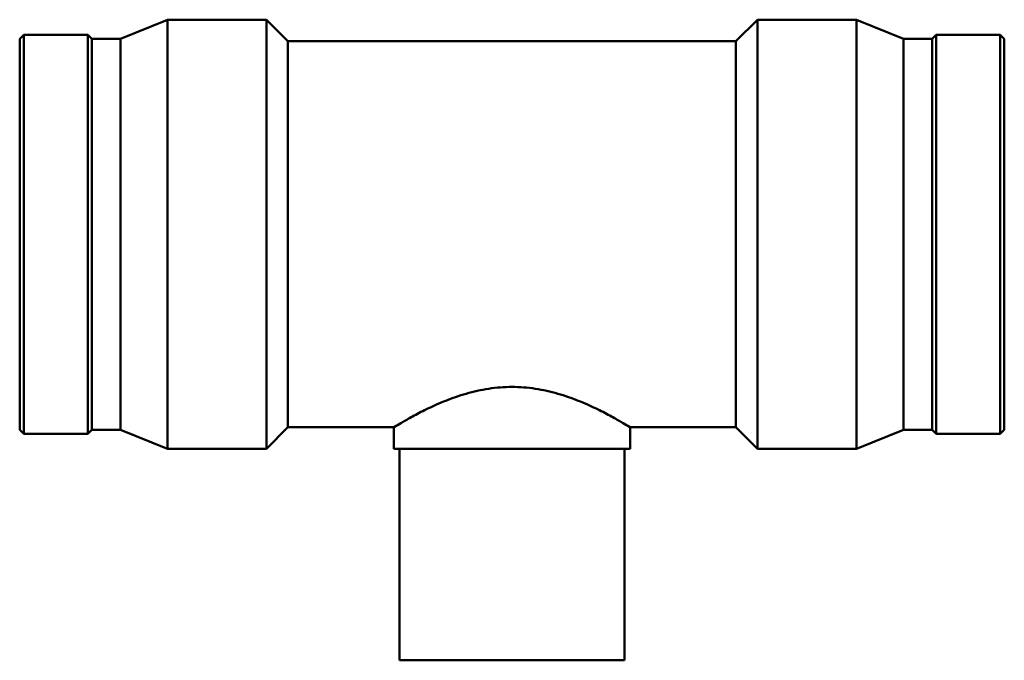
# Model space of a CAD drawing. Header units: millimetres. Extents: x -254 to 1550, y -306 to 2030.
# Tile 2 of 6: x 409 to 737, y -306 to -93. Entities that reach past the tile are written whole.
import ezdxf

# ---------------------------------------------------------------- set-up
doc = ezdxf.new("R2010")
doc.units = ezdxf.units.MM
doc.layers.add('Visible (ANSI)', color=7, linetype='Continuous', lineweight=50)

msp = doc.modelspace()

# ---------------------------------------------------------------- linework, layer by layer
at = {"layer": 'Visible (ANSI)'}
for p, q in [((442.6312186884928, -99.05611234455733), (458.2312186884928, -92.72121234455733)), ((458.2312186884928, -235.7212123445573), (458.2312186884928, -92.72121234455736)), ((458.2312186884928, -92.72121234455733), (491.2612186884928, -92.72121234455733)), ((491.2612186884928, -235.7212123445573), (491.2612186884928, -92.72121234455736)), ((498.4112186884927, -99.87121234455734), (491.2612186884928, -92.72121234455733)), ((647.6512186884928, -99.8712123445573), (654.8012186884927, -92.72121234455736)), ((654.8012186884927, -235.7212123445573), (654.8012186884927, -92.72121234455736)), ((654.8012186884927, -92.72121234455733), (687.8312186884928, -92.72121234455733)), ((687.8312186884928, -235.7212123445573), (687.8312186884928, -92.72121234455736)), ((703.4312186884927, -99.05611234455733), (687.8312186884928, -92.72121234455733)), ((409.0312186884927, -99.05611234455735), (410.3611186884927, -97.7262123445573)), ((410.3611186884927, -230.7162123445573), (410.3611186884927, -97.72621234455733)), ((410.3611186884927, -97.72621234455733), (431.7013186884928, -97.72621234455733)), ((431.7013186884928, -230.7162123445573), (431.7013186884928, -97.72621234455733)), ((433.0312186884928, -99.05611234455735), (431.7013186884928, -97.72621234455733)), ((713.0312186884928, -99.05611234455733), (714.3611186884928, -97.7262123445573)), ((714.3611186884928, -230.7162123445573), (714.3611186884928, -97.72621234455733)), ((714.3611186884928, -97.72621234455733), (735.7013186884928, -97.72621234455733)), ((735.7013186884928, -230.7162123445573), (735.7013186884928, -97.72621234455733)), ((737.0312186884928, -99.05611234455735), (735.7013186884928, -97.72621234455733)), ((409.0312186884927, -229.3863123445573), (409.0312186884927, -99.05611234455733)), ((433.0312186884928, -229.3863123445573), (433.0312186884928, -99.05611234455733)), ((433.0312186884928, -99.05611234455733), (442.6312186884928, -99.05611234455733)), ((442.6312186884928, -229.3863123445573), (442.6312186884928, -99.05611234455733)), ((498.4112186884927, -228.5712123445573), (498.4112186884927, -99.87121234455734)), ((498.4112186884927, -99.87121234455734), (647.6512186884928, -99.87121234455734)), ((647.6512186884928, -228.5712123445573), (647.6512186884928, -99.87121234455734)), ((703.4312186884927, -229.3863123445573), (703.4312186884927, -99.05611234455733)), ((703.4312186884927, -99.05611234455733), (713.0312186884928, -99.05611234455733)), ((713.0312186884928, -229.3863123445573), (713.0312186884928, -99.05611234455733)), ((737.0312186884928, -229.3863123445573), (737.0312186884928, -99.05611234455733)), ((409.0312186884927, -229.3863123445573), (410.3611186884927, -230.7162123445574)), ((433.0312186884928, -229.3863123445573), (431.7013186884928, -230.7162123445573)), ((433.0312186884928, -229.3863123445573), (442.6312186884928, -229.3863123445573)), ((442.6312186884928, -229.3863123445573), (458.2312186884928, -235.7212123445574)), ((498.4112186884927, -228.5712123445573), (491.2612186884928, -235.7212123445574)), ((498.4112186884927, -228.5712123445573), (533.6562186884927, -228.5712123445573)), ((533.6562186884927, -235.7212123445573), (533.6562186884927, -228.5712123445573)), ((612.4062186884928, -235.7212123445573), (612.4062186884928, -228.5712123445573)), ((612.4062186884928, -228.5712123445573), (647.6512186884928, -228.5712123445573)), ((647.6512186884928, -228.5712123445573), (654.8012186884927, -235.7212123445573)), ((703.4312186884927, -229.3863123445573), (687.8312186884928, -235.7212123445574)), ((703.4312186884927, -229.3863123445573), (713.0312186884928, -229.3863123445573)), ((713.0312186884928, -229.3863123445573), (714.3611186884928, -230.7162123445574)), ((737.0312186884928, -229.3863123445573), (735.7013186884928, -230.7162123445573)), ((410.3611186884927, -230.7162123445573), (431.7013186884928, -230.7162123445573)), ((714.3611186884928, -230.7162123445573), (735.7013186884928, -230.7162123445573)), ((458.2312186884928, -235.7212123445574), (491.2612186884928, -235.7212123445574)), ((612.4062186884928, -235.7212123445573), (533.6562186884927, -235.7212123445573)), ((535.5312186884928, -306.2212123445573), (535.5312186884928, -235.7212123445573)), ((610.5312186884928, -306.2212123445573), (610.5312186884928, -235.7212123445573)), ((654.8012186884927, -235.7212123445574), (687.8312186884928, -235.7212123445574)), ((535.5312186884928, -306.2212123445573), (610.5312186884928, -306.2212123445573))]:
    msp.add_line(p, q, dxfattribs=at)
for points, knots in [([(533.6562186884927, -228.5712123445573), (533.6562186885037, -228.5712123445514), (533.9069662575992, -228.4167746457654), (534.9382848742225, -227.7934916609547), (535.718455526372, -227.3250109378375), (537.7511814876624, -226.1447794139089), (539.0053851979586, -225.4325858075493), (541.8720386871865, -223.8866914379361), (543.4846882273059, -223.0539749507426), (546.9052913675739, -221.4123694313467), (548.8418935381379, -220.5407918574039), (553.0692704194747, -218.8586625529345), (555.360154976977, -218.0494361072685), (560.1762534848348, -216.6660610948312), (562.7065039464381, -216.092806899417), (567.8521238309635, -215.3180382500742), (570.4678995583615, -215.1184801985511), (573.0312186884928, -215.1184801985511)], [18.39029983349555, 18.39029983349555, 18.39029983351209, 18.39029983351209, 19.15382908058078, 19.15382908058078, 19.91735832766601, 19.91735832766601, 20.68088757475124, 20.68088757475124, 21.44441682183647, 21.44441682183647, 22.21341256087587, 22.21341256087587, 22.98240829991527, 22.98240829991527, 23.75140403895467, 23.75140403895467, 24.52039977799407, 24.52039977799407, 24.52039977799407, 24.52039977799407]), ([(573.0312186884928, -215.1184801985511), (575.5945378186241, -215.1184801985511), (578.2103135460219, -215.3180382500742), (583.3559334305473, -216.092806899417), (585.8861838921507, -216.6660610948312), (590.7022824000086, -218.0494361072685), (592.9931669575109, -218.8586625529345), (597.2205438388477, -220.5407918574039), (599.1571460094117, -221.4123694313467), (602.5777491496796, -223.0539749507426), (604.190398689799, -223.8866914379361), (607.0570521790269, -225.4325858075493), (608.3112558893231, -226.1447794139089), (610.3439818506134, -227.3250109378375), (611.124152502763, -227.7934916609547), (612.1554711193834, -228.4167746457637), (612.406218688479, -228.5712123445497), (612.4062186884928, -228.5712123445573)], [0, 0, 0, 0, 0.7689957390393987, 0.7689957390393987, 1.537991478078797, 1.537991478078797, 2.306987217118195, 2.306987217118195, 3.075982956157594, 3.075982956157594, 3.839512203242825, 3.839512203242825, 4.603041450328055, 4.603041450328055, 5.366570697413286, 5.366570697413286, 6.130099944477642, 6.130099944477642, 6.130099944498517, 6.130099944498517])]:
    msp.add_open_spline(points, degree=3, knots=knots, dxfattribs=at)

doc.saveas('drawing.dxf')
